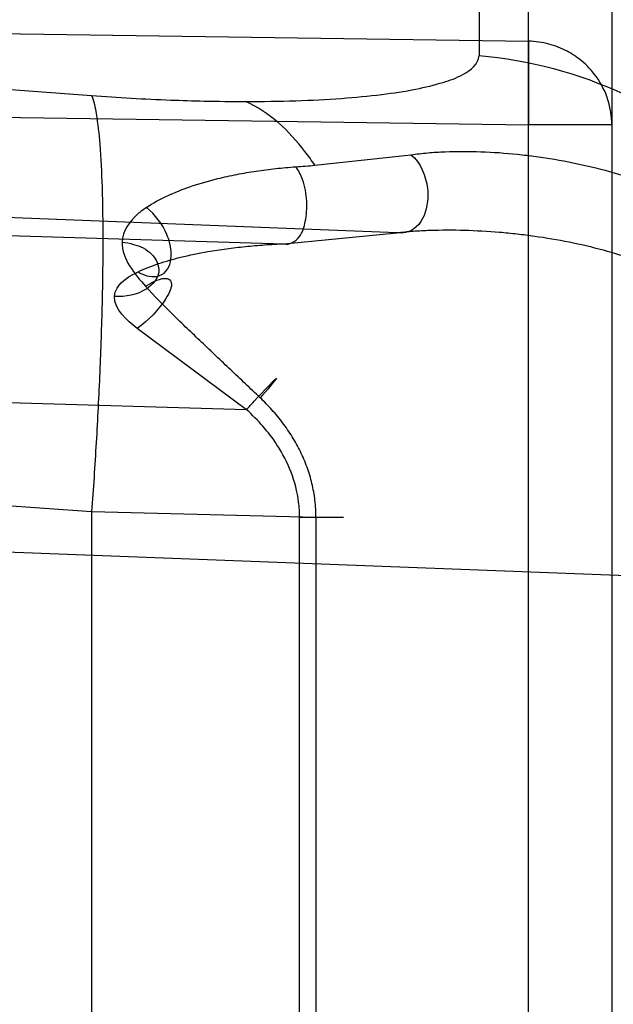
# Model space of a CAD drawing. Header units: millimetres. Extents: x 0 to 297, y 0 to 210.
# Tile 42 of 256: x 145.0558 to 145.1047, y 91.0556 to 91.1368. Entities that reach past the tile are written whole.
import ezdxf

# ---------------------------------------------------------------- set-up
doc = ezdxf.new("R2010")
doc.units = ezdxf.units.MM
doc.header["$LTSCALE"] = 16.335
doc.layers.get('0').update_dxf_attribs({"linetype": 'CONTINUOUS'})
for name, color, linetype in [('01_GLOBAL', 7, 'CONTINUOUS'), ('INTFCLR_1', 7, 'CONTINUOUS'), ('INTFCLR_144815', 7, 'CONTINUOUS')]:
    doc.layers.add(name, color=color, linetype=linetype)

msp = doc.modelspace()

# ---------------------------------------------------------------- linework, layer by layer
at = {"color": 7, "linetype": 'Continuous'}
msp.add_circle((145.8748034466, 92.1344639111), 2.66, dxfattribs=at)
at = {"color": 9, "linetype": 'Continuous'}
msp.add_arc((145.8748034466, 92.1344639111), 2.6259090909, 182.9674534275, 267.0325465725, dxfattribs=at)
at = {"layer": '01_GLOBAL', "color": 7, "linetype": 'Continuous'}
msp.add_circle((145.8748034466, 92.1344639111), 2.695, dxfattribs=at)
at = {"layer": 'INTFCLR_1', "color": 9, "linetype": 'Continuous'}
for p, q in [((145.0936581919, 91.15590984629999), (145.0936581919, 91.1338216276)), ((145.0977299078, 90.9884945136), (145.0977299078, 91.1520418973)), ((144.8596077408, 91.14534858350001), (145.0617086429, 91.1305120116)), ((145.1046077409, 91.14514929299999), (145.1046077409, 90.99538711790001)), ((145.0365597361, 91.1358866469), (145.0977299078, 91.1349907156)), ((145.0977299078, 91.1349907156), (145.0977299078, 91.12809811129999)), ((145.0215889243, 91.1292133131), (145.0977299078, 91.12809811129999)), ((145.0868704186, 91.1192059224), (144.8596077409, 91.1279640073)), ((145.1046077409, 91.12809811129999), (145.0977299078, 91.12809811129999)), ((145.0801206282, 91.1247617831), (145.0880442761, 91.1256304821)), ((144.8596077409, 91.1246857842), (145.0775744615, 91.1182989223)), ((145.0775744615, 91.1182989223), (145.0868704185, 91.1192059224)), ((145.0617086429, 91.0961749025), (144.8596077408, 91.1110114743)), ((145.0744917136, 91.1046103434), (144.8596077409, 91.11090687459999)), ((145.0744917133, 91.1046103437), (145.0654584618, 91.1113033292)), ((145.1218946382, 91.09027953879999), (144.8596077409, 91.1003873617)), ((145.0617086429, 91.0961749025), (145.0617086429, 91.0443615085)), ((145.0802125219, 91.0957232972), (145.0617086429, 91.0961749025)), ((145.0788601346, 91.0448131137), (145.0788601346, 91.0957232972)), ((145.0824822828, 91.0957232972), (145.0788601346, 91.0957232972)), ((145.0802125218, 91.0957232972), (145.0802125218, 91.0448131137))]:
    msp.add_line(p, q, dxfattribs=at)
at = {"layer": 'INTFCLR_1', "color": 6, "linetype": 'Continuous'}
for radius in [0.4224162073, 0.4014439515]:
    msp.add_arc((144.8596077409, 91.07026820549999), radius, 270, 90.00000002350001, dxfattribs=at)
at = {"layer": 'INTFCLR_1', "color": 9, "linetype": 'Continuous'}
msp.add_arc((145.0656835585, 91.30035361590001), 0.1761843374, 274.182735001, 274.7002570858, dxfattribs=at)
for points, knots in [([(145.235167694, 90.93964664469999), (145.2359987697, 90.94190808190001), (145.2376274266, 90.94647450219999), (145.2407305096, 90.9557351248), (145.2457654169, 90.9723575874), (145.2504341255, 90.9918676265), (145.2535169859, 91.00930456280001), (145.2548129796, 91.01820820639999), (145.2554818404, 91.0233579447), (145.2570256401, 91.03628652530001), (145.2586297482, 91.05837735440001), (145.2583725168, 91.0844406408), (145.2571603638, 91.1013307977), (145.2563978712, 91.1091297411), (145.2558364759, 91.114316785), (145.2541019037, 91.12831663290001), (145.2501634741, 91.1507342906), (145.2444881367, 91.1726209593), (145.2404287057, 91.1856112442), (145.2389019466, 91.1902577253), (145.2365792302, 91.1971022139), (145.2313391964, 91.2114116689), (145.2222901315, 91.2324134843), (145.211984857, 91.2522549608), (145.2048007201, 91.26446751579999), (145.2014430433, 91.2699038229), (145.1992124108, 91.27344744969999), (145.1931796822, 91.28276721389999), (145.1830706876, 91.2970707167), (145.1690288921, 91.3144833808), (145.1571354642, 91.32753546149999), (145.1488272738, 91.335878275), (145.1442335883, 91.34029544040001), (145.1378598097, 91.34625257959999), (145.1289384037, 91.35405272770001), (145.1192814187, 91.3616211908), (145.1131582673, 91.3659752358), (145.1101748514, 91.3679776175), (145.1077179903, 91.36955505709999), (145.1055301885, 91.37087160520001), (145.1036031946, 91.37188262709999), (145.1025200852, 91.37238560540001), (145.1016575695, 91.37269323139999), (145.1010609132, 91.3728325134), (145.1005598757, 91.3727568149), (145.1004622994, 91.3722852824), (145.1007027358, 91.3717640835), (145.1011202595, 91.3710418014), (145.1017948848, 91.3701326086), (145.1026939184, 91.3690240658), (145.1038249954, 91.36772389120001), (145.1051758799, 91.366231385), (145.106740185, 91.36454834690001), (145.1092045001, 91.36193938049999), (145.1127127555, 91.35827210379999), (145.1192604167, 91.3514013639), (145.126411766, 91.34369308), (145.1329263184, 91.3363257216), (145.1369531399, 91.33164093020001), (145.143428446, 91.32395035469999), (145.1533417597, 91.3114874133), (145.1663378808, 91.2933552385), (145.175744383, 91.2785527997), (145.1819029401, 91.2680164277), (145.1860815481, 91.2606058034), (145.1932904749, 91.24707920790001), (145.2029180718, 91.2266527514), (145.209559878, 91.2096225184), (145.212649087, 91.20079273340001)], [0, 0, 0, 0, 0.0103790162, 0.0208837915, 0.0420711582, 0.08518389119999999, 0.1071959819, 0.1183353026, 0.1239410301, 0.1295663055, 0.1744258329, 0.2192337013, 0.2417180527, 0.2473539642, 0.2529903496, 0.2641931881, 0.3081223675, 0.3509244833, 0.3614867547, 0.3667496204, 0.3719934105, 0.3926231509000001, 0.4323812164, 0.470412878, 0.488854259, 0.4934078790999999, 0.4979383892, 0.5068921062, 0.5412323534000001, 0.5733304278, 0.6031976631, 0.6172528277, 0.6240454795, 0.630650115, 0.6548352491, 0.6750685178, 0.6834752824, 0.6871962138, 0.6905460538, 0.6960524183, 0.6981915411, 0.6999110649, 0.7012078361, 0.7020914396, 0.7026255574, 0.7031007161, 0.7038824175, 0.7050749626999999, 0.7066970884, 0.7087489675, 0.7112252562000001, 0.7141187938, 0.7174211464, 0.7211233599, 0.729578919, 0.7392839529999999, 0.762009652, 0.7748693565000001, 0.7816473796, 0.7886214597, 0.8181786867, 0.8502212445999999, 0.8846823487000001, 0.8936821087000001, 0.9027944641, 0.9213301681, 0.9597016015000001, 1, 1, 1, 1]), ([(145.212649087, 91.20079273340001), (145.2158606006, 91.1916133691), (145.2216925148, 91.17275051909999), (145.227244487, 91.14850505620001), (145.2299856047, 91.13231217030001), (145.2310878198, 91.1246731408), (145.2317778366, 91.1195330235), (145.2334659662, 91.1053734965), (145.2350886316, 91.0820240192), (145.2348602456, 91.05859168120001), (145.2340091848, 91.0442662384), (145.2336200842, 91.0390385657), (145.2329629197, 91.0312582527), (145.2311506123, 91.014691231), (145.226931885, 90.9897129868), (145.2217743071, 90.96897061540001), (145.21827327, 90.95706637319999), (145.2168531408, 90.95239822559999), (145.2142959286, 90.94439071), (145.2088936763, 90.92893413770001), (145.2002622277, 90.9078650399), (145.191382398, 90.889773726), (145.1856550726, 90.87921407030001), (145.1835773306, 90.87548959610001), (145.1804900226, 90.8700559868), (145.1738400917, 90.85885693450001), (145.1632874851, 90.84274118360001), (145.150351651, 90.825149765), (145.1410235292, 90.8136739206), (145.1356460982, 90.8073751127), (145.133618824, 90.8050242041), (145.1301975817, 90.8011139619), (145.1238773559, 90.79407797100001), (145.116999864, 90.78674904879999), (145.1107938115, 90.7802602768), (145.1070749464, 90.7763568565), (145.1041227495, 90.77316960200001), (145.102218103, 90.77096320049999), (145.1011689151, 90.7695684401), (145.1007337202, 90.76882832), (145.1004699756, 90.7682973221), (145.1005812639, 90.76760633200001), (145.1020539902, 90.7679067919), (145.1036740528, 90.7686832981), (145.1066075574, 90.7702692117), (145.1094057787, 90.7720516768), (145.1117034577, 90.7735828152), (145.1131778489, 90.7745966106), (145.1156556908, 90.7763307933), (145.1196186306, 90.7792322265), (145.1251563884, 90.7835370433), (145.1334349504, 90.7903494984), (145.1408444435, 90.7969946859), (145.1473278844, 90.8032123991), (145.1519747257, 90.8077983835), (145.1603493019, 90.8164330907), (145.1722854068, 90.829897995), (145.1863008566, 90.84780070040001), (145.1963364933, 90.86246668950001), (145.2023017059, 90.87200498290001), (145.2045040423, 90.8756288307), (145.2078179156, 90.8811890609), (145.2148947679, 90.89367373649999), (145.2249952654, 90.9139386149), (145.2319439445, 90.9308745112), (145.2351676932, 90.9396466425)], [0, 0, 0, 0, 0.0419354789, 0.08505031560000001, 0.1071497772, 0.1127379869, 0.1183317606, 0.1295131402, 0.1742263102, 0.2191466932, 0.230445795, 0.2361065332, 0.241751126, 0.2641147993, 0.3079545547, 0.3508736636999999, 0.3561840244, 0.3614616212, 0.3719139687, 0.3924297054, 0.4320526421, 0.4700131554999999, 0.4792642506, 0.483852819, 0.4884035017, 0.5062126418, 0.5400088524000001, 0.5714206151, 0.6003317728, 0.6037560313, 0.6071340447, 0.6137178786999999, 0.6261602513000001, 0.6479155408, 0.6570536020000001, 0.6648783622, 0.6711643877, 0.6757843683, 0.6774462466, 0.6786751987, 0.6794900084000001, 0.6799813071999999, 0.6813020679, 0.6842478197, 0.6888651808, 0.6950795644, 0.6987591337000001, 0.70073729, 0.7027989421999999, 0.7117993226, 0.7219139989, 0.7330405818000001, 0.7580265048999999, 0.7648041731, 0.7717766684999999, 0.7861782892, 0.816667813, 0.8493175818, 0.8841610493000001, 0.8932352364, 0.8978283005, 0.9024468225, 0.9211469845, 0.9596997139, 1, 1, 1, 1]), ([(145.1046077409, 91.12809811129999), (145.1046077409, 91.12879633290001), (145.1043868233, 91.1302151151), (145.1034672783, 91.132038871), (145.1022344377, 91.1333536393), (145.1008884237, 91.1342489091), (145.0994084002, 91.1348274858), (145.0983002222, 91.134980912), (145.0977299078, 91.1349907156)], [0, 0, 0, 0, 0.1947113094, 0.3930235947, 0.5605489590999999, 0.6915925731, 0.8409343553, 1, 1, 1, 1]), ([(145.0744062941, 91.1300204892), (145.0757899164, 91.1300205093), (145.0784331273, 91.13005913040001), (145.0821833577, 91.1302449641), (145.0854930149, 91.13055748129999), (145.0882828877, 91.13097190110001), (145.0905573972, 91.1315254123), (145.0923955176, 91.13216516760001), (145.0936575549, 91.1331383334), (145.0936581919, 91.1338216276)], [0, 0, 0, 0, 0.2052123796, 0.3919471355, 0.5569433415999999, 0.6975085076, 0.8116792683, 0.8986569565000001, 1, 1, 1, 1]), ([(145.0936581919, 91.1338216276), (145.0977892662, 91.1334656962), (145.1040935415, 91.131775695), (145.1115258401, 91.12738219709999), (145.1165684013, 91.12292526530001), (145.1206416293, 91.1175903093), (145.1244382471, 91.1099264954), (145.1256077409, 91.10357417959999), (145.1256077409, 91.0994845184)], [0, 0, 0, 0, 0.2423205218, 0.3713274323, 0.5023855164, 0.6330587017, 0.7609941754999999, 1, 1, 1, 1]), ([(145.0617086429, 91.1305120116), (145.0638797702, 91.1303526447), (145.0669634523, 91.13017673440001), (145.0711980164, 91.1300454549), (145.0732576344, 91.1300204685), (145.0744062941, 91.1300204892)], [0, 0, 0, 0, 0.5138590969, 0.7288664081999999, 1, 1, 1, 1]), ([(145.0617086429, 91.1305120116), (145.0619011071, 91.1300366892), (145.0621655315, 91.1286936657), (145.0624338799, 91.12617894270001), (145.0625973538, 91.1226733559), (145.0626504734, 91.11828510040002), (145.0625794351, 91.1131922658), (145.0623910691, 91.1076462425), (145.0621000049, 91.10192138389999), (145.0618473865, 91.0980793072), (145.0617086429, 91.0961749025)], [0, 0, 0, 0, 0.0446836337, 0.1180928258, 0.220778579, 0.350104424, 0.5005438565, 0.6645107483, 0.8336200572, 1, 1, 1, 1]), ([(145.08012054, 91.1247619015), (145.0798578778, 91.12515302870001), (145.0783500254, 91.1272589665), (145.0763561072, 91.12916488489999), (145.0744062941, 91.1300204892)], [0, 0, 0, 0, 0.1811781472, 1, 1, 1, 1]), ([(145.0880442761, 91.1256304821), (145.0888429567, 91.1249766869), (145.0894864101, 91.12340206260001), (145.0894261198, 91.1211914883), (145.0886864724, 91.119442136), (145.0873339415, 91.1191072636), (145.0868704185, 91.1192059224)], [0, 0, 0, 0, 0.3799543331, 0.5498758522, 0.8255464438, 1, 1, 1, 1]), ([(145.0880442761, 91.1256304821), (145.0885057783, 91.12569718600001), (145.0894438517, 91.1258017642), (145.0913653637, 91.1259215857), (145.0938378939, 91.12591799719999), (145.0963395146, 91.1257392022), (145.0983654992, 91.1254978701), (145.1004027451, 91.12518692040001), (145.1029330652, 91.12467427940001), (145.1059208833, 91.12384400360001), (145.1088421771, 91.1227769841), (145.1111983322, 91.1216687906), (145.1130162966, 91.1206355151), (145.1147868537, 91.1194993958), (145.1168910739, 91.11787594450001), (145.1187977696, 91.115982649), (145.1201865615, 91.11429103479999), (145.1215003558, 91.1124481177), (145.1226339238, 91.1104310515), (145.1235621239, 91.1082648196), (145.1243677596, 91.1059388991), (145.125084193, 91.1028358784), (145.1253177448, 91.1002752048), (145.1253490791, 91.09896598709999)], [0, 0, 0, 0, 0.0269372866, 0.0544915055, 0.1111887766, 0.1696140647, 0.1992706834, 0.2290360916, 0.2886481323, 0.3482924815, 0.4080109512, 0.4681104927, 0.4984510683, 0.5287577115, 0.5895870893, 0.6516014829, 0.6835097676, 0.7159327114, 0.7822646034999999, 0.8166313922, 0.8519861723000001, 0.9243469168, 1, 1, 1, 1]), ([(145.0662229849, 91.12127678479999), (145.0667670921, 91.1216525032), (145.0679452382, 91.1222808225), (145.0699242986, 91.1230657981), (145.0718512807, 91.12362138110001), (145.0736833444, 91.1240232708), (145.0752801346, 91.1242943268), (145.0768990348, 91.1245007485), (145.0779871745, 91.1245973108), (145.0785340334, 91.1246385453)], [0, 0, 0, 0, 0.1539577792, 0.3090939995, 0.4953382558, 0.620102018, 0.7456997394, 0.8723092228, 1, 1, 1, 1]), ([(145.0775744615, 91.1182989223), (145.0780107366, 91.11815351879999), (145.0790236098, 91.11879758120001), (145.0793924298, 91.1202214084), (145.0795230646, 91.1218483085), (145.0792288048, 91.12340410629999), (145.0787826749, 91.12432477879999), (145.0785340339, 91.1246385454)], [0, 0, 0, 0, 0.1857412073, 0.3681454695, 0.5946180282, 0.8383022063, 1, 1, 1, 1]), ([(145.0662229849, 91.12127678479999), (145.0659730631, 91.1211065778), (145.0650329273, 91.1204220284), (145.064229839, 91.11930241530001), (145.0642174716, 91.1184232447)], [0, 0, 0, 0, 0.2558966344, 1, 1, 1, 1]), ([(145.0655441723, 91.1159761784), (145.0657685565, 91.1158423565), (145.0662593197, 91.11561648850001), (145.0671095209, 91.11551520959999), (145.0681846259, 91.116115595), (145.0683794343, 91.1176268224), (145.0678415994, 91.1194996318), (145.0669646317, 91.1207133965), (145.0662229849, 91.12127678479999)], [0, 0, 0, 0, 0.09341290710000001, 0.1917250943, 0.2949773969, 0.4981139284, 0.6669909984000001, 1, 1, 1, 1]), ([(145.0868704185, 91.1192059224), (145.0873214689, 91.1192577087), (145.0882346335, 91.1193426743), (145.0900959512, 91.11943944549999), (145.0924726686, 91.1194400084), (145.0948686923, 91.11930389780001), (145.0967971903, 91.1191156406), (145.0987188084, 91.1188744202), (145.1010910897, 91.1184741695), (145.1038811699, 91.11782308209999), (145.1065928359, 91.11698257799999), (145.1087767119, 91.1161050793), (145.1104576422, 91.1152838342), (145.1120770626, 91.11438482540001), (145.113998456, 91.113103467), (145.1157525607, 91.1115937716), (145.1170285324, 91.11024088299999), (145.1182239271, 91.1087793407), (145.1192632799, 91.1071708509), (145.1201160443, 91.1054349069), (145.1208560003, 91.1035835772), (145.1215147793, 91.10110500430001), (145.1217350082, 91.09905036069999), (145.1217662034, 91.0980025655)], [0, 0, 0, 0, 0.0296717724, 0.0599154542, 0.1217847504, 0.1848901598, 0.2166786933, 0.2484054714, 0.3114486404, 0.3738125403, 0.435511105, 0.4968160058, 0.5274058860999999, 0.5577275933, 0.6178205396, 0.6779996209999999, 0.7085115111, 0.7392634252, 0.8013182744, 0.8330912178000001, 0.8655644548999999, 0.9314916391, 1, 1, 1, 1]), ([(145.0642174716, 91.1184232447), (145.0645372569, 91.1183931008), (145.0654049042, 91.1182239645), (145.0667415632, 91.11764121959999), (145.0675931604, 91.1158749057), (145.0660427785, 91.11413251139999), (145.0645079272, 91.1139052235), (145.0635988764, 91.1139400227)], [0, 0, 0, 0, 0.1111362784, 0.3053687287, 0.4895771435, 0.6852378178, 1, 1, 1, 1]), ([(145.0655441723, 91.1159761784), (145.0660883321, 91.1162422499), (145.0672407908, 91.1166925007), (145.0691665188, 91.1172342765), (145.0710412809, 91.11761726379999), (145.0728295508, 91.11788998), (145.0743917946, 91.11807332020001), (145.0759758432, 91.11821023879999), (145.0770396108, 91.1182735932), (145.0775744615, 91.1182989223)], [0, 0, 0, 0, 0.1474790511, 0.3002106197, 0.4867282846, 0.6129345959, 0.7405733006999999, 0.8696313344, 1, 1, 1, 1]), ([(145.0635988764, 91.1139400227), (145.0636013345, 91.11418344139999), (145.0639553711, 91.11514759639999), (145.0648894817, 91.1156557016), (145.0655441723, 91.1159761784)], [0, 0, 0, 0, 0.2503529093, 1, 1, 1, 1]), ([(145.0661594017, 91.11478413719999), (145.0663851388, 91.11493022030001), (145.0668901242, 91.1152143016), (145.0675464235, 91.1154778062), (145.0681198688, 91.115409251), (145.0683564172, 91.1150123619), (145.0681985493, 91.1144230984), (145.0674535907, 91.1130121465), (145.0663834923, 91.1119792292), (145.0654584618, 91.1113033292)], [0, 0, 0, 0, 0.1113322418, 0.240122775, 0.2882844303, 0.3326980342, 0.4113294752, 0.5256351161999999, 1, 1, 1, 1]), ([(145.07561002, 91.1055904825), (145.0752048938, 91.10597513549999), (145.0743961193, 91.1067426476), (145.0731856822, 91.10789168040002), (145.0719782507, 91.1090336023), (145.0707782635, 91.1101729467), (145.0695840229, 91.11130780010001), (145.0680204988, 91.1128197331), (145.0668808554, 91.1139813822), (145.0661594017, 91.11478413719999)], [0, 0, 0, 0, 0.1270897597, 0.2536547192, 0.3796825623, 0.5051622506, 0.6300983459, 0.7544610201, 1, 1, 1, 1]), ([(145.0744917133, 91.1046103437), (145.074701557, 91.10484323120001), (145.0753810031, 91.10559723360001), (145.0779690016, 91.1083558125), (145.076074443, 91.10611708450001), (145.07561002, 91.1055904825)], [0, 0, 0, 0, 0.1652971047, 0.6297668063, 1, 1, 1, 1]), ([(145.0802125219, 91.0957232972), (145.080213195, 91.0961956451), (145.0801570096, 91.09713634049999), (145.0799068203, 91.0985254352), (145.0794984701, 91.0998739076), (145.0789463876, 91.1011663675), (145.0782675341, 91.1023900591), (145.0774789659, 91.1035385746), (145.0765916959, 91.10460907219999), (145.0759435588, 91.1052712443), (145.07561002, 91.1055904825)], [0, 0, 0, 0, 0.1265971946, 0.2518461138, 0.3774734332, 0.5034004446, 0.6278158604, 0.7519247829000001, 0.8762583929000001, 1, 1, 1, 1]), ([(145.0788601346, 91.0957232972), (145.0788601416, 91.0961485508), (145.0787797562, 91.0974185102), (145.0782465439, 91.09949127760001), (145.0768692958, 91.10214438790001), (145.0754336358, 91.1037500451), (145.0744917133, 91.1046103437)], [0, 0, 0, 0, 0.125311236, 0.3739699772, 0.6240932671, 1, 1, 1, 1])]:
    msp.add_open_spline(points, degree=3, knots=knots, dxfattribs=at)
at = {"layer": 'INTFCLR_1', "color": 6, "linetype": 'Continuous'}
msp.add_open_spline([(144.8596077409, 91.3310804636), (144.8648083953, 91.3312938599), (144.8752252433, 91.3314085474), (144.8908287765, 91.33064674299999), (144.9063869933, 91.32894786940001), (144.9218926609, 91.32630552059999), (144.9372546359, 91.3227196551), (144.9521403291, 91.31827948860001), (144.9666984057, 91.31298513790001), (144.9809232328, 91.30684139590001), (144.9949848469, 91.2997330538), (145.0085894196, 91.29179002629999), (145.0216818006, 91.2830461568), (145.034218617, 91.2735334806), (145.0461538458, 91.2632873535), (145.0574487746, 91.2523426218), (145.0680597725, 91.2407435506), (145.0779508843, 91.2285299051), (145.0870808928, 91.2157559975), (145.0954235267, 91.2024631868), (145.1029524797, 91.1886942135), (145.1096391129, 91.1745018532), (145.1154570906, 91.159946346), (145.1203896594, 91.1450752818), (145.124422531, 91.12993449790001), (145.1275415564, 91.11457599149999), (145.129734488, 91.0990581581), (145.1309929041, 91.0834437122), (145.1313133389, 91.067798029), (145.130697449, 91.05217638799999), (145.1291501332, 91.0366302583), (145.1266772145, 91.0212060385), (145.1232874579, 91.0059571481), (145.1189925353, 90.9909371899), (145.1138089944, 90.9762041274), (145.1077578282, 90.96181579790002), (145.1008640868, 90.9478257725), (145.0931513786, 90.9342772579), (145.0846508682, 90.92122296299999), (145.0753942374, 90.90870812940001), (145.0654166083, 90.8967754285), (145.0547444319, 90.88545571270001), (145.0434240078, 90.87479883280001), (145.0314894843, 90.864834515), (145.0189896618, 90.8556023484), (145.005966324, 90.8471335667), (144.9924717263, 90.8394595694), (144.9785675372, 90.83261186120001), (144.9645877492, 90.8267302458), (144.9509740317, 90.8219028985), (144.9383319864, 90.81816671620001), (144.9268866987, 90.81537344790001), (144.9166921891, 90.8133362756), (144.9070094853, 90.8117755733), (144.897001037, 90.8105367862), (144.8858733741, 90.80961349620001), (144.8732656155, 90.80913904), (144.8643587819, 90.80926099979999), (144.8596077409, 90.8094559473)], degree=3, knots=[0, 0, 0, 0, 0.0185657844, 0.0371317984, 0.05569073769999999, 0.0743563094, 0.09320240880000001, 0.1119235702, 0.129729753, 0.1484268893, 0.1671582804, 0.1858963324, 0.2045840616, 0.2232805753, 0.241995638, 0.2606572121, 0.2793460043, 0.298034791, 0.3166822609, 0.3353170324, 0.3539796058, 0.3726237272, 0.3912431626, 0.4098577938, 0.4284754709, 0.4470981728, 0.4657246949, 0.4843423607, 0.5029403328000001, 0.5215094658, 0.5400731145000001, 0.5586325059, 0.5771954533, 0.5957587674, 0.6143211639, 0.6328711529, 0.651401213, 0.6699184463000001, 0.6884460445, 0.7069331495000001, 0.7254085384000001, 0.7438945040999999, 0.7623917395, 0.7808314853, 0.7993176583, 0.8177869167, 0.8362093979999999, 0.8546575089, 0.8730374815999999, 0.8902753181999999, 0.9061521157, 0.9200376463, 0.9322836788, 0.9432240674, 0.9550134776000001, 0.9682465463, 0.9830392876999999, 1, 1, 1, 1], dxfattribs=at)
at = {"layer": 'INTFCLR_1', "color": 9, "linetype": 'Continuous'}
for points in [[(145.0642174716, 91.1184232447), (145.0641981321, 91.1170484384), (145.0652453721, 91.1158112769), (145.0661594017, 91.11478413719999)], [(145.0654584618, 91.1113033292), (145.0646399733, 91.1120010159), (145.0635544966, 91.1128654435), (145.0635988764, 91.1139400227)]]:
    msp.add_open_spline(points, degree=3, dxfattribs=at)
at = {"layer": 'INTFCLR_144815', "color": 6, "linetype": 'Continuous'}
for radius in [0.4466793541, 0.4256665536]:
    msp.add_circle((144.8596077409, 91.07026820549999), radius, dxfattribs=at)
for radius, start, end in [(0.6157754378, 313.9937911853, 154.5150993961), (0.5947754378, 312.9543589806, 154.5144414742), (0.5751005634, 282.2440355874, 71.2863570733), (0.4627266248, 45.0000000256, 314.9999999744), (0.4618985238, 44.999999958, 315.000000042), (0.461229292, 44.99999997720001, 315.0000000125)]:
    msp.add_arc((144.8596077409, 91.07026820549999), radius, start, end, dxfattribs=at)
at = {"layer": 'INTFCLR_144815', "color": 9, "linetype": 'Continuous'}
for centre, radius, start, end in [((144.8596077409, 91.07026820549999), 0.5712784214, 292.4997540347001, 54.0964566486), ((144.8596102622, 91.0702693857), 0.5153523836, 292.4997540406, 54.09645665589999)]:
    msp.add_arc(centre, radius, start, end, dxfattribs=at)

doc.saveas('drawing.dxf')
